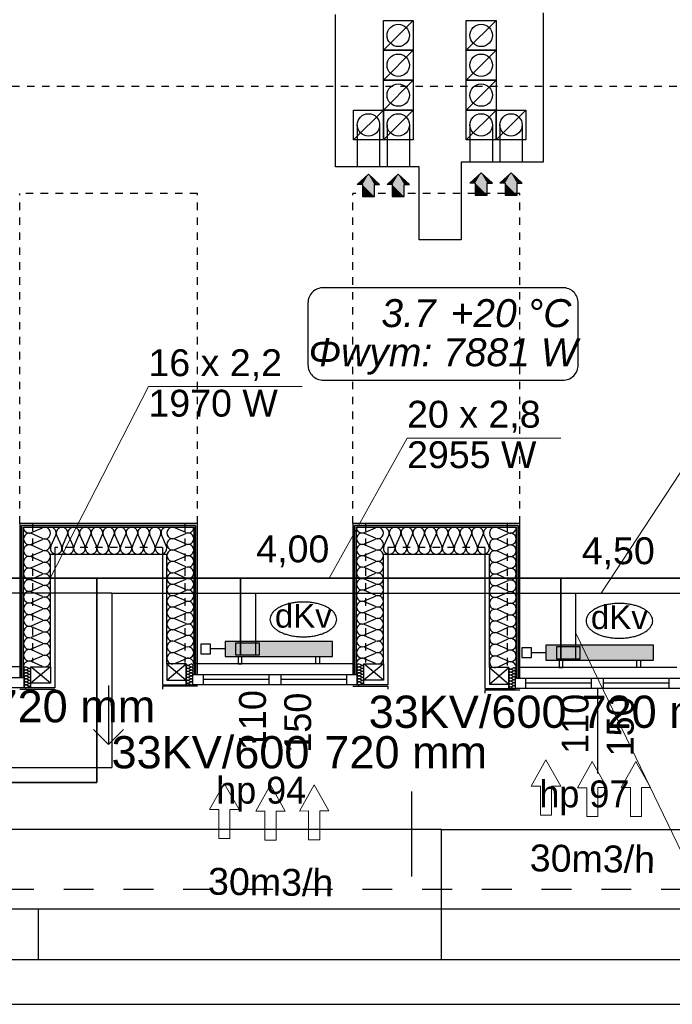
# Model space of a CAD drawing. Header units: millimetres. Extents: x 45180 to 119519, y 31297 to 302414.
# Tile 74 of 97: x 76225 to 80595, y 240500 to 247095. Entities that reach past the tile are written whole.
import ezdxf
from ezdxf.lldxf.tags import DXFTag

# ---------------------------------------------------------------- set-up
doc = ezdxf.new("R2010")
doc.units = ezdxf.units.MM
doc.header["$MEASUREMENT"] = 0
doc.linetypes.add('Hidden Line', pattern=[100, 50, -50])
doc.linetypes.add('Przerywana', pattern=[400, 200, -200])
doc.layers.get('0').update_dxf_attribs({"color": 252})
for name, color, linetype in [('#opisy', 7, 'Continuous'), ('#podkład', 252, 'Continuous'), ('IS_Armatura_podłączeniowa_grz._dolnozas.', 7, 'SOLID'), ('IS_Armatura_Therm', 7, 'SOLID'), ('IS_Grafika', 7, 'SOLID'), ('IS_Grzejniki_Plan_rzut', 7, 'SOLID'), ('IS_Opisy_działek_Therm', 7, 'SOLID'), ('IS_Text_Armatury_Therm', 7, 'Continuous'), ('IS_Text_Konstrukcji', 7, 'Continuous'), ('IS_Text_Odbiornikow_Therm', 7, 'Continuous')]:
    doc.layers.add(name, color=color, linetype=linetype)
doc.layers.add('IS_Powrót', color=5, linetype='DASHDOT', lineweight=35)
doc.layers.add('IS_Zasilanie', color=1, linetype='SOLID', lineweight=30)
doc.styles.add('ARIAL', font='arial.ttf', dxfattribs={"width": 0.75})
doc.styles.add('GENERATED_STYLE_5', font='txt')
doc.styles.get("Standard").update_dxf_attribs({"font": 'arial.ttf', "bigfont": 'BIGFONT.SHX'})
tags = doc.linetypes.add('DASHDOT', pattern=[20, 10, -5, 0, -5]).pattern_tags.tags
tags[10:11] = [DXFTag(74, 4), DXFTag(75, 0), DXFTag(340, '0'), DXFTag(46, 0.0), DXFTag(50, 0.0), DXFTag(44, 0.0), DXFTag(45, 0.0)]
tags[8:9] = [DXFTag(74, 4), DXFTag(75, 0), DXFTag(340, '0'), DXFTag(46, 0.0), DXFTag(50, 0.0), DXFTag(44, 0.0), DXFTag(45, 0.0)]
tags[6:7] = [DXFTag(74, 4), DXFTag(75, 0), DXFTag(340, '0'), DXFTag(46, 0.0), DXFTag(50, 0.0), DXFTag(44, 0.0), DXFTag(45, 0.0)]
tags[4:5] = [DXFTag(74, 4), DXFTag(75, 0), DXFTag(340, '0'), DXFTag(46, 0.0), DXFTag(50, 0.0), DXFTag(44, 0.0), DXFTag(45, 0.0)]
tags = doc.linetypes.add('SOLID', pattern=[10, 10, 0]).pattern_tags.tags
tags[6:7] = [DXFTag(74, 4), DXFTag(75, 0), DXFTag(340, '0'), DXFTag(46, 0.0), DXFTag(50, 0.0), DXFTag(44, 0.0), DXFTag(45, 0.0)]
tags[4:5] = [DXFTag(74, 4), DXFTag(75, 0), DXFTag(340, '0'), DXFTag(46, 0.0), DXFTag(50, 0.0), DXFTag(44, 0.0), DXFTag(45, 0.0)]

# ---------------------------------------------------------------- blocks, each defined once
blk = doc.blocks.new('E210168')
at = {"color": 7, "lineweight": 13}
for p, q in [((19.41, 19.75), (19.41, 13.6)), ((19.41, 19.75), (36.98, 9.88)), ((19.41, 0), (36.98, 9.88)), ((19.41, 6.15), (19.41, 0))]:
    blk.add_line(p, q, dxfattribs=at)
blk.add_lwpolyline([(19.41, 13.6), (0, 13.6), (0, 6.15), (19.41, 6.15)], dxfattribs=at)

msp = doc.modelspace()

# ---------------------------------------------------------------- hatches: boundary and pattern name
at = {"layer": 'IS_Grzejniki_Plan_rzut', "ltscale": 10}
for points in [[(77599.8, 242830), (78319.8, 242830), (78319.8, 242930), (77599.8, 242930)], [(79749, 242805), (80469, 242805), (80469, 242905), (79749, 242905)]]:
    msp.add_hatch(color=251, dxfattribs=at).paths.add_polyline_path(points)

# ---------------------------------------------------------------- linework, layer by layer
at = {"layer": '#podkład', "linetype": 'Continuous'}
for p, q in [((78340, 246110), (78340, 247130)), ((79730, 247140), (79730, 246140)), ((78660, 246890), (78660, 247090)), ((78660, 247090), (78860, 247090)), ((78660, 246890), (78860, 247090)), ((78860, 247090), (78860, 246890)), ((79215, 246890), (79215, 247090)), ((79215, 247090), (79415, 247090)), ((79215, 246890), (79415, 247090)), ((79415, 247090), (79415, 246890)), ((78860, 246890), (78660, 246890)), ((78660, 246690), (78660, 246890)), ((78660, 246890), (78860, 246890)), ((78660, 246690), (78860, 246890)), ((78860, 246890), (78860, 246690)), ((79415, 246890), (79215, 246890)), ((79215, 246690), (79215, 246890)), ((79215, 246890), (79415, 246890)), ((79215, 246690), (79415, 246890)), ((79415, 246890), (79415, 246690)), ((78860, 246690), (78660, 246690)), ((78660, 246490), (78660, 246690)), ((78660, 246690), (78860, 246690)), ((78660, 246490), (78860, 246690)), ((78860, 246690), (78860, 246490)), ((79415, 246690), (79215, 246690)), ((79215, 246490), (79215, 246690)), ((79215, 246690), (79415, 246690)), ((79215, 246490), (79415, 246690)), ((79415, 246690), (79415, 246490)), ((78460, 246290), (78460, 246490)), ((78460, 246490), (78660, 246490)), ((78460, 246290), (78660, 246490)), ((78860, 246490), (78660, 246490)), ((78660, 246290), (78660, 246490)), ((78660, 246490), (78860, 246490)), ((78660, 246290), (78860, 246490)), ((78660, 246490), (78660, 246290)), ((78860, 246490), (78860, 246290)), ((79415, 246490), (79215, 246490)), ((79215, 246290), (79215, 246490)), ((79215, 246490), (79415, 246490)), ((79215, 246290), (79415, 246490)), ((79415, 246490), (79415, 246290)), ((79415, 246290), (79415, 246490)), ((79415, 246490), (79615, 246490)), ((79415, 246290), (79615, 246490)), ((79615, 246490), (79615, 246290)), ((78485, 246390), (78485, 246110)), ((78635, 246390), (78635, 246110)), ((78685, 246390), (78685, 246110)), ((78835, 246390), (78835, 246110)), ((79240, 246390), (79240, 246140)), ((79390, 246390), (79390, 246140)), ((79440, 246390), (79440, 246140)), ((79590, 246390), (79590, 246140)), ((78660, 246290), (78460, 246290)), ((78860, 246290), (78660, 246290)), ((79415, 246290), (79215, 246290)), ((79615, 246290), (79415, 246290)), ((79730, 246140), (79180, 246140)), ((79180, 246140), (79180, 245620)), ((78900, 246110), (78340, 246110)), ((78560, 246060), (78485, 245990)), ((78560, 246060), (78635, 245990)), ((78760, 246060), (78685, 245990)), ((78760, 246060), (78835, 245990)), ((78900, 245620), (78900, 246110)), ((79315, 246070), (79240, 246000)), ((79315, 246070), (79390, 246000)), ((79515, 246070), (79440, 246000)), ((79515, 246070), (79590, 246000)), ((79275, 246000), (79240, 246000)), ((79275, 246000), (79275, 245920)), ((79355, 245920), (79355, 246000)), ((79355, 246000), (79390, 246000)), ((79475, 246000), (79440, 246000)), ((79475, 246000), (79475, 245920)), ((79555, 245920), (79555, 246000)), ((79555, 246000), (79590, 246000)), ((78520, 245990), (78485, 245990)), ((78520, 245990), (78520, 245910)), ((78600, 245910), (78600, 245990)), ((78600, 245990), (78635, 245990)), ((78720, 245990), (78685, 245990)), ((78720, 245990), (78720, 245910)), ((78800, 245910), (78800, 245990)), ((78800, 245990), (78835, 245990)), ((78520, 245910), (78600, 245910)), ((78720, 245910), (78800, 245910)), ((79275, 245920), (79355, 245920)), ((79475, 245920), (79555, 245920)), ((79180, 245620), (78900, 245620)), ((77415, 243720), (76225, 243720)), ((76225, 243720), (76225, 242690)), ((77402.5, 243707.5), (76237.5, 243707.5)), ((76237.5, 243707.5), (77402.5, 243707.5)), ((76237.5, 243707.5), (76237.5, 242690)), ((76237.5, 242690), (76237.5, 243707.5)), ((76250, 243695), (77390, 243695)), ((76250, 242690), (76250, 243695)), ((76303.6, 243659.3), (76376.4, 243691.7)), ((77336.4, 243660.1), (77263.6, 243691.8)), ((77390, 243695), (77390, 242710)), ((77402.5, 242710), (77402.5, 243707.5)), ((77402.5, 243707.5), (77402.5, 242710)), ((77415, 242710), (77415, 243720)), ((79575, 243720), (78455, 243720)), ((78455, 243720), (78455, 242710)), ((79562.5, 243707.5), (78467.5, 243707.5)), ((78467.5, 243707.5), (79562.5, 243707.5)), ((78467.5, 243707.5), (78467.5, 242710)), ((78467.5, 242710), (78467.5, 243707.5)), ((78480, 243695), (79550, 243695)), ((78480, 242710), (78480, 243695)), ((78533.6, 243660.1), (78606.4, 243691.8)), ((79496.4, 243659.1), (79423.6, 243691.7)), ((79550, 243695), (79550, 242685)), ((79562.5, 242685), (79562.5, 243707.5)), ((79562.5, 243707.5), (79562.5, 242685)), ((79575, 242685), (79575, 243720)), ((76376.4, 243620.4), (76303.6, 243652.8)), ((76433.3, 243568.6), (76465.7, 243641.4)), ((76472.3, 243641.4), (76504.7, 243568.6)), ((76511.3, 243568.6), (76543.7, 243641.4)), ((76550.3, 243641.4), (76582.7, 243568.6)), ((76589.3, 243568.6), (76621.7, 243641.4)), ((76628.3, 243641.4), (76660.7, 243568.6)), ((76667.3, 243568.6), (76699.7, 243641.4)), ((76706.3, 243641.4), (76738.7, 243568.6)), ((76745.3, 243568.6), (76777.7, 243641.4)), ((76784.3, 243641.4), (76816.7, 243568.6)), ((76823.3, 243568.6), (76855.7, 243641.4)), ((76862.3, 243641.4), (76894.7, 243568.6)), ((76901.3, 243568.6), (76933.7, 243641.4)), ((76940.3, 243641.4), (76972.7, 243568.6)), ((76979.3, 243568.6), (77011.7, 243641.4)), ((77018.3, 243641.4), (77050.7, 243568.6)), ((77057.3, 243568.6), (77089.7, 243641.4)), ((77096.3, 243641.4), (77128.7, 243568.6)), ((77135.3, 243568.6), (77167.7, 243641.4)), ((77174.3, 243641.4), (77206.7, 243568.6)), ((77263.6, 243622), (77336.4, 243653.7)), ((78606.4, 243622), (78533.6, 243653.7)), ((78663.3, 243568.6), (78696.1, 243641.4)), ((78702.8, 243641.4), (78735.6, 243568.6)), ((78742.2, 243568.6), (78775, 243641.4)), ((78781.6, 243641.4), (78814.5, 243568.6)), ((78821.1, 243568.6), (78853.9, 243641.4)), ((78860.5, 243641.4), (78893.4, 243568.6)), ((78900, 243568.6), (78932.8, 243641.4)), ((78939.4, 243641.4), (78972.2, 243568.6)), ((78978.9, 243568.6), (79011.7, 243641.4)), ((79018.3, 243641.4), (79051.1, 243568.6)), ((79057.8, 243568.6), (79090.6, 243641.4)), ((79097.2, 243641.4), (79130, 243568.6)), ((79136.6, 243568.6), (79169.5, 243641.4)), ((79176.1, 243641.4), (79208.9, 243568.6)), ((79215.5, 243568.6), (79248.4, 243641.4)), ((79255, 243641.4), (79287.8, 243568.6)), ((79294.4, 243568.6), (79327.2, 243641.4)), ((79333.9, 243641.4), (79366.7, 243568.6)), ((79423.6, 243620), (79496.4, 243652.5)), ((76303.6, 243581.4), (76376.4, 243613.8)), ((76376.4, 243542.4), (76303.6, 243574.9)), ((76460, 243560), (76460, 242620)), ((77180, 243560), (77180, 242640)), ((77336.4, 243583.8), (77263.6, 243615.5)), ((77263.6, 243545.7), (77336.4, 243577.4)), ((78533.6, 243583.8), (78606.4, 243615.5)), ((78606.4, 243545.7), (78533.6, 243577.4)), ((78690, 243560), (78690, 242640)), ((79340, 243560), (79340, 242615)), ((79496.4, 243580.8), (79423.6, 243613.4)), ((79423.6, 243541.6), (79496.4, 243574.2)), ((76303.6, 243503.5), (76376.4, 243535.9)), ((76376.4, 243464.5), (76303.6, 243496.9)), ((76430, 242760), (76430, 243515)), ((76430, 243515), (77210, 243515)), ((77210, 242780), (77210, 243515)), ((77336.4, 243507.6), (77263.6, 243539.3)), ((77263.6, 243469.5), (77336.4, 243501.2)), ((78533.6, 243507.6), (78606.4, 243539.3)), ((78606.4, 243469.5), (78533.6, 243501.2)), ((78660, 242780), (78660, 243515)), ((78660, 243515), (79370, 243515)), ((79370, 242755), (79370, 243515)), ((79496.4, 243502.5), (79423.6, 243535)), ((79423.6, 243463.3), (79496.4, 243495.9)), ((76303.6, 243425.6), (76376.4, 243458)), ((77336.4, 243431.3), (77263.6, 243463)), ((77263.6, 243393.2), (77336.4, 243424.9)), ((78533.6, 243431.3), (78606.4, 243463)), ((78606.4, 243393.2), (78533.6, 243424.9)), ((79496.4, 243424.1), (79423.6, 243456.7)), ((76376.4, 243386.6), (76303.6, 243419)), ((76303.6, 243347.6), (76376.4, 243380.1)), ((77336.4, 243355.1), (77263.6, 243386.8)), ((78533.6, 243355.1), (78606.4, 243386.8)), ((79423.6, 243385), (79496.4, 243417.5)), ((79496.4, 243345.8), (79423.6, 243378.4)), ((76376.4, 243308.7), (76303.6, 243341.1)), ((76303.6, 243269.7), (76376.4, 243302.1)), ((77263.6, 243317), (77336.4, 243348.7)), ((77336.4, 243278.8), (77263.6, 243310.5)), ((78606.4, 243317), (78533.6, 243348.7)), ((78533.6, 243278.8), (78606.4, 243310.5)), ((79423.6, 243306.6), (79496.4, 243339.2)), ((79496.4, 243267.5), (79423.6, 243300)), ((76376.4, 243230.8), (76303.6, 243263.2)), ((76303.6, 243191.8), (76376.4, 243224.2)), ((77263.6, 243240.7), (77336.4, 243272.4)), ((77336.4, 243202.6), (77263.6, 243234.3)), ((78606.4, 243240.7), (78533.6, 243272.4)), ((78533.6, 243202.6), (78606.4, 243234.3)), ((79423.6, 243228.3), (79496.4, 243260.9)), ((76376.4, 243152.9), (76303.6, 243185.3)), ((77263.6, 243164.5), (77336.4, 243196.2)), ((77336.4, 243126.3), (77263.6, 243158)), ((78606.4, 243164.5), (78533.6, 243196.2)), ((78533.6, 243126.3), (78606.4, 243158)), ((79496.4, 243189.1), (79423.6, 243221.7)), ((79423.6, 243150), (79496.4, 243182.5)), ((76303.6, 243113.9), (76376.4, 243146.3)), ((76376.4, 243074.9), (76303.6, 243107.4)), ((77263.6, 243088.2), (77336.4, 243119.9)), ((78606.4, 243088.2), (78533.6, 243119.9)), ((79496.4, 243110.8), (79423.6, 243143.4)), ((79423.6, 243071.6), (79496.4, 243104.2)), ((76303.6, 243036), (76376.4, 243068.4)), ((76376.4, 242997), (76303.6, 243029.4)), ((77336.4, 243050.1), (77263.6, 243081.8)), ((77263.6, 243012), (77336.4, 243043.7)), ((78533.6, 243050.1), (78606.4, 243081.8)), ((78606.4, 243012), (78533.6, 243043.7)), ((79496.4, 243032.5), (79423.6, 243065)), ((79423.6, 242993.3), (79496.4, 243025.9)), ((76303.6, 242958.1), (76376.4, 242990.5)), ((77336.4, 242973.8), (77263.6, 243005.5)), ((77263.6, 242935.7), (77336.4, 242967.4)), ((78533.6, 242973.8), (78606.4, 243005.5)), ((78606.4, 242935.7), (78533.6, 242967.4)), ((79496.4, 242954.1), (79423.6, 242986.7)), ((76376.4, 242919.1), (76303.6, 242951.5)), ((76303.6, 242880.1), (76376.4, 242912.6)), ((77336.4, 242897.6), (77263.6, 242929.3)), ((78533.6, 242897.6), (78606.4, 242929.3)), ((79423.6, 242915), (79496.4, 242947.5)), ((79496.4, 242875.8), (79423.6, 242908.4)), ((76376.4, 242841.2), (76303.6, 242873.6)), ((76303.6, 242802.2), (76376.4, 242834.6)), ((77263.6, 242859.5), (77336.4, 242891.2)), ((77336.4, 242821.3), (77263.6, 242853)), ((78606.4, 242859.5), (78533.6, 242891.2)), ((78533.6, 242821.3), (78606.4, 242853)), ((79423.6, 242836.6), (79496.4, 242869.2)), ((79496.4, 242797.5), (79423.6, 242830)), ((76376.4, 242763.3), (76303.6, 242795.7)), ((77210, 242780), (77210, 242670)), ((77340, 242780), (77210, 242780)), ((77210, 242780), (77340, 242670)), ((77210, 242670), (77340, 242780)), ((77263.6, 242783.2), (77336.4, 242814.9)), ((77340, 242670), (77340, 242780)), ((77353.4, 242770.8), (77371.6, 242779.2)), ((77371.6, 242760.8), (77353.4, 242769.2)), ((78465, 242780), (77405, 242780)), ((78516.6, 242770.8), (78498.4, 242779.2)), ((78498.4, 242760.8), (78516.6, 242769.2)), ((78660, 242670), (78530, 242780)), ((78660, 242780), (78530, 242670)), ((78530, 242780), (78660, 242780)), ((78530, 242670), (78530, 242780)), ((78606.4, 242783.2), (78533.6, 242814.9)), ((78660, 242780), (78660, 242670)), ((79423.6, 242758.3), (79496.4, 242790.9)), ((76235, 242760), (75175, 242760)), ((76286.6, 242750.8), (76268.4, 242759.2)), ((76268.4, 242740.8), (76286.6, 242749.2)), ((76286.6, 242730.8), (76268.4, 242739.2)), ((76268.4, 242720.8), (76286.6, 242729.2)), ((76286.6, 242710.8), (76268.4, 242719.2)), ((76268.4, 242700.8), (76286.6, 242709.2)), ((76286.6, 242690.8), (76268.4, 242699.2)), ((76430, 242650), (76300, 242760)), ((76430, 242760), (76300, 242650)), ((76300, 242760), (76430, 242760)), ((76300, 242650), (76300, 242760)), ((76430, 242760), (76430, 242650)), ((77353.4, 242750.8), (77371.6, 242759.2)), ((77371.6, 242740.8), (77353.4, 242749.2)), ((77353.4, 242730.8), (77371.6, 242739.2)), ((77371.6, 242720.8), (77353.4, 242729.2)), ((77353.4, 242710.8), (77371.6, 242719.2)), ((77371.6, 242700.8), (77353.4, 242709.2)), ((77353.4, 242690.8), (77371.6, 242699.2)), ((77385, 242710), (78485, 242710)), ((77385, 242640), (77385, 242710)), ((77390, 242710), (77402.5, 242710)), ((77402.5, 242710), (77415, 242710)), ((77455, 242640), (77455, 242710)), ((77895, 242640), (77895, 242710)), ((77975, 242640), (77975, 242710)), ((78415, 242640), (78415, 242710)), ((78455, 242710), (78467.5, 242710)), ((78467.5, 242710), (78480, 242710)), ((78485, 242640), (78485, 242710)), ((78516.6, 242750.8), (78498.4, 242759.2)), ((78498.4, 242740.8), (78516.6, 242749.2)), ((78516.6, 242730.8), (78498.4, 242739.2)), ((78498.4, 242720.8), (78516.6, 242729.2)), ((78516.6, 242710.8), (78498.4, 242719.2)), ((78498.4, 242700.8), (78516.6, 242709.2)), ((78516.6, 242690.8), (78498.4, 242699.2)), ((79370, 242755), (79370, 242645)), ((79500, 242755), (79370, 242755)), ((79370, 242755), (79500, 242645)), ((79370, 242645), (79500, 242755)), ((79500, 242645), (79500, 242755)), ((79513.4, 242745.8), (79531.6, 242754.2)), ((79531.6, 242735.8), (79513.4, 242744.2)), ((79513.4, 242725.8), (79531.6, 242734.2)), ((79531.6, 242715.8), (79513.4, 242724.2)), ((79513.4, 242705.8), (79531.6, 242714.2)), ((79531.6, 242695.8), (79513.4, 242704.2)), ((80625, 242755), (79565, 242755)), ((75155, 242690), (76255, 242690)), ((76225, 242690), (76237.5, 242690)), ((76237.5, 242690), (76250, 242690)), ((76255, 242620), (76255, 242690)), ((76268.4, 242680.8), (76286.6, 242689.2)), ((76286.6, 242670.8), (76268.4, 242679.2)), ((76268.4, 242660.8), (76286.6, 242669.2)), ((76286.6, 242650.8), (76268.4, 242659.2)), ((76268.4, 242640.8), (76286.6, 242649.2)), ((76286.6, 242630.8), (76268.4, 242639.2)), ((76430, 242650), (76300, 242650)), ((76300, 242620), (76300, 242650)), ((76820, 242635.9), (76820, 242240.1)), ((77180, 242640), (77385, 242640)), ((77210, 242670), (77340, 242670)), ((77340, 242640), (77340, 242670)), ((77371.6, 242680.8), (77353.4, 242689.2)), ((77353.4, 242670.8), (77371.6, 242679.2)), ((77371.6, 242660.8), (77353.4, 242669.2)), ((77353.4, 242650.8), (77371.6, 242659.2)), ((77371.6, 242640.8), (77353.4, 242649.2)), ((78485, 242640), (77385, 242640)), ((77895, 242675), (77455, 242675)), ((78415, 242675), (77975, 242675)), ((78690, 242640), (78485, 242640)), ((78498.4, 242680.8), (78516.6, 242689.2)), ((78516.6, 242670.8), (78498.4, 242679.2)), ((78498.4, 242660.8), (78516.6, 242669.2)), ((78516.6, 242650.8), (78498.4, 242659.2)), ((78498.4, 242640.8), (78516.6, 242649.2)), ((78660, 242670), (78530, 242670)), ((78530, 242640), (78530, 242670)), ((79370, 242645), (79500, 242645)), ((79500, 242615), (79500, 242645)), ((79513.4, 242685.8), (79531.6, 242694.2)), ((79531.6, 242675.8), (79513.4, 242684.2)), ((79513.4, 242665.8), (79531.6, 242674.2)), ((79531.6, 242655.8), (79513.4, 242664.2)), ((79513.4, 242645.8), (79531.6, 242654.2)), ((79531.6, 242635.8), (79513.4, 242644.2)), ((79513.4, 242625.8), (79531.6, 242634.2)), ((79545, 242685), (80645, 242685)), ((79545, 242615), (79545, 242685)), ((79550, 242685), (79562.5, 242685)), ((79562.5, 242685), (79575, 242685)), ((79615, 242615), (79615, 242685)), ((80055, 242650), (79615, 242650)), ((80055, 242615), (80055, 242685)), ((80135, 242615), (80135, 242685)), ((80575, 242650), (80135, 242650)), ((80575, 242615), (80575, 242685)), ((76255, 242620), (75155, 242620)), ((76225, 242610), (76460, 242610)), ((76460, 242620), (76255, 242620)), ((76268.4, 242620.8), (76286.6, 242629.2)), ((76460, 242610), (76460, 242590)), ((77180, 242630), (77180, 242610)), ((77415, 242630), (77180, 242630)), ((78455, 242630), (78690, 242630)), ((78690, 242630), (78690, 242610)), ((79340, 242615), (79545, 242615)), ((79340, 242605), (79340, 242585)), ((79575, 242605), (79340, 242605)), ((79531.6, 242615.8), (79513.4, 242624.2)), ((80645, 242615), (79545, 242615)), ((80095, 242615), (80095, 242045)), ((76820, 242240.1), (76720, 242340.1)), ((76820, 242240.1), (76920, 242340.1)), ((78848.6, 241925.2), (78848.6, 241355.2)), ((79050, 241670), (71210, 241670)), ((79050, 241140), (79050, 241670)), ((79050, 241140), (79050, 241670)), ((79050, 241670), (86890, 241670)), ((71210, 241140), (86890, 241140)), ((76350, 240800), (76350, 241140)), ((79050, 240800), (79050, 241140)), ((71210, 240800), (86890, 240800)), ((72110, 240500), (85990, 240500))]:
    msp.add_line(p, q, dxfattribs=at)
at = {"layer": '#podkład', "linetype": 'Hidden Line'}
for p, q in [((62874.5, 246650), (89780, 246650)), ((76225, 243720), (76225, 245930)), ((77415, 245930), (76225, 245930)), ((77415, 243720), (77415, 245930)), ((78455, 243720), (78455, 245930)), ((79575, 245930), (78455, 245930)), ((79575, 243720), (79575, 245930)), ((76310, 243720), (76310, 242790)), ((77330, 243720), (77330, 242790)), ((78540, 243720), (78540, 242790)), ((79490, 243720), (79490, 242770)), ((77180, 243560), (76460, 243560)), ((79340, 243560), (78690, 243560))]:
    msp.add_line(p, q, dxfattribs=at)
at = {"layer": '#podkład', "linetype": 'Przerywana'}
for p, q in [((86320, 241270), (71810, 241270)), ((71810, 240800), (86290, 240800))]:
    msp.add_line(p, q, dxfattribs=at)
at = {"layer": '#podkład', "linetype": 'Continuous'}
for centre in [(78760, 246990), (79315, 246990), (78760, 246790), (79315, 246790), (78760, 246590), (79315, 246590), (78560, 246390), (78760, 246390), (79315, 246390), (79515, 246390)]:
    msp.add_circle(centre, 75, dxfattribs=at)
for centre, major_axis, ratio, start_param, end_param in [((76288.3, 243695), (0, 39), 0.982641, 1.570796, 3.554385), ((76391.7, 243656), (0, 39), 0.982641, 2.728799, 6.695979), ((76430, 243656.7), (39, 0), 0.981591, 5.870392, 7.853982), ((76508, 243656.7), (39, 0), 0.981591, 5.870392, 9.837571), ((76586, 243656.7), (39, 0), 0.981591, 5.870392, 9.837571), ((76664, 243656.7), (39, 0), 0.981591, 5.870392, 9.837571), ((76742, 243656.7), (39, 0), 0.981591, 5.870392, 9.837571), ((76820, 243656.7), (39, 0), 0.981591, 5.870392, 9.837571), ((76898, 243656.7), (39, 0), 0.981591, 5.870392, 9.837571), ((76976, 243656.7), (39, 0), 0.981591, 5.870392, 9.837571), ((77054, 243656.7), (39, 0), 0.981591, 5.870392, 9.837571), ((77132, 243656.7), (39, 0), 0.981591, 5.870392, 9.837571), ((77210, 243656.7), (39, 0), 0.981591, 1.570796, 3.554385), ((77248.3, 243656.9), (-38.3, 0), 0.995897, 4.299595, 8.266775), ((77351.7, 243695), (-38.3, 0), 0.995897, 1.158004, 3.141593), ((78518.3, 243695), (-38.3, 0), 0.995897, 0, 1.983589), ((78621.7, 243656.9), (-38.3, 0), 0.995897, 1.158003, 5.125183), ((78660, 243656.7), (39.4, 0), 0.970531, 5.870392, 7.853982), ((78738.9, 243656.7), (39.4, 0), 0.970531, 5.870392, 9.837571), ((78817.8, 243656.7), (39.4, 0), 0.970531, 5.870392, 9.837571), ((78896.7, 243656.7), (39.4, 0), 0.970531, 5.870392, 9.837571), ((78975.6, 243656.7), (39.4, 0), 0.970531, 5.870392, 9.837571), ((79054.4, 243656.7), (39.4, 0), 0.970531, 5.870392, 9.837571), ((79133.3, 243656.7), (39.4, 0), 0.970531, 5.870392, 9.837571), ((79212.2, 243656.7), (39.4, 0), 0.970531, 5.870392, 9.837571), ((79291.1, 243656.7), (39.4, 0), 0.970531, 5.870392, 9.837571), ((79370, 243656.7), (39.4, 0), 0.970531, 1.570796, 3.554385), ((79408.3, 243655.8), (0, 39.2), 0.977414, 5.870392, 9.837571), ((79511.7, 243695), (0, 39.2), 0.977414, 2.7288, 4.712389), ((76288.3, 243617.1), (0, 39), 0.982641, 5.870392, 9.837571), ((76391.7, 243578.1), (0, 39), 0.982641, 2.728799, 6.695979), ((77248.3, 243580.6), (-38.3, 0), 0.995897, 4.299595, 8.266775), ((77351.7, 243618.7), (-38.3, 0), 0.995897, 1.158004, 5.125183), ((78518.3, 243618.7), (-38.3, 0), 0.995897, 4.299595, 8.266774), ((78621.7, 243580.6), (-38.3, 0), 0.995897, 1.158003, 5.125183), ((79408.3, 243577.5), (0, 39.2), 0.977414, 5.870392, 9.837571), ((79511.7, 243616.7), (0, 39.2), 0.977414, 2.7288, 6.695979), ((76288.3, 243539.2), (0, 39), 0.982641, 5.870392, 9.837571), ((76469, 243553.3), (39, 0), 0.981591, 2.728799, 6.695979), ((76547, 243553.3), (39, 0), 0.981591, 2.728799, 6.695979), ((76625, 243553.3), (39, 0), 0.981591, 2.728799, 6.695979), ((76703, 243553.3), (39, 0), 0.981591, 2.728799, 6.695979), ((76781, 243553.3), (39, 0), 0.981591, 2.728799, 6.695979), ((76859, 243553.3), (39, 0), 0.981591, 2.728799, 6.695979), ((76937, 243553.3), (39, 0), 0.981591, 2.728799, 6.695979), ((77015, 243553.3), (39, 0), 0.981591, 2.728799, 6.695979), ((77093, 243553.3), (39, 0), 0.981591, 2.728799, 6.695979), ((77171, 243553.3), (39, 0), 0.981591, 2.728799, 6.695979), ((77351.7, 243542.5), (-38.3, 0), 0.995897, 1.158004, 5.125183), ((78518.3, 243542.5), (-38.3, 0), 0.995897, 4.299595, 8.266774), ((78699.4, 243553.3), (39.4, 0), 0.970531, 2.728799, 6.695979), ((78778.3, 243553.3), (39.4, 0), 0.970531, 2.728799, 6.695979), ((78857.2, 243553.3), (39.4, 0), 0.970531, 2.728799, 6.695979), ((78936.1, 243553.3), (39.4, 0), 0.970531, 2.728799, 6.695979), ((79015, 243553.3), (39.4, 0), 0.970531, 2.728799, 6.695979), ((79093.9, 243553.3), (39.4, 0), 0.970531, 2.728799, 6.695979), ((79172.8, 243553.3), (39.4, 0), 0.970531, 2.728799, 6.695979), ((79251.7, 243553.3), (39.4, 0), 0.970531, 2.728799, 6.695979), ((79330.6, 243553.3), (39.4, 0), 0.970531, 2.728799, 6.695979), ((79511.7, 243538.3), (0, 39.2), 0.977414, 2.7288, 6.695979), ((76288.3, 243461.2), (0, 39), 0.982641, 5.870392, 9.837571), ((76391.7, 243500.2), (0, 39), 0.982641, 2.728799, 6.695979), ((77248.3, 243504.4), (-38.3, 0), 0.995897, 4.299595, 8.266775), ((77351.7, 243466.2), (-38.3, 0), 0.995897, 1.158004, 5.125183), ((78518.3, 243466.2), (-38.3, 0), 0.995897, 4.299595, 8.266774), ((78621.7, 243504.4), (-38.3, 0), 0.995897, 1.158003, 5.125183), ((79408.3, 243499.2), (0, 39.2), 0.977414, 5.870392, 9.837571), ((79511.7, 243460), (0, 39.2), 0.977414, 2.7288, 6.695979), ((76288.3, 243383.3), (0, 39), 0.982641, 5.870392, 9.837571), ((76391.7, 243422.3), (0, 39), 0.982641, 2.728799, 6.695979), ((77248.3, 243428.1), (-38.3, 0), 0.995897, 4.299595, 8.266775), ((77351.7, 243390), (-38.3, 0), 0.995897, 1.158004, 5.125183), ((78518.3, 243390), (-38.3, 0), 0.995897, 4.299595, 8.266774), ((78621.7, 243428.1), (-38.3, 0), 0.995897, 1.158003, 5.125183), ((79408.3, 243420.8), (0, 39.2), 0.977414, 5.870392, 9.837571), ((79511.7, 243381.7), (0, 39.2), 0.977414, 2.7288, 6.695979), ((76391.7, 243344.4), (0, 39), 0.982641, 2.728799, 6.695979), ((77248.3, 243351.9), (-38.3, 0), 0.995897, 4.299595, 8.266775), ((77351.7, 243313.7), (-38.3, 0), 0.995897, 1.158004, 5.125183), ((78518.3, 243313.7), (-38.3, 0), 0.995897, 4.299595, 8.266774), ((78621.7, 243351.9), (-38.3, 0), 0.995897, 1.158003, 5.125183), ((79408.3, 243342.5), (0, 39.2), 0.977414, 5.870392, 9.837571), ((76288.3, 243305.4), (0, 39), 0.982641, 5.870392, 9.837571), ((76391.7, 243266.5), (0, 39), 0.982641, 2.728799, 6.695979), ((77248.3, 243275.6), (-38.3, 0), 0.995897, 4.299595, 8.266775), ((78621.7, 243275.6), (-38.3, 0), 0.995897, 1.158003, 5.125183), ((79408.3, 243264.2), (0, 39.2), 0.977414, 5.870392, 9.837571), ((79511.7, 243303.3), (0, 39.2), 0.977414, 2.7288, 6.695979), ((76288.3, 243227.5), (0, 39), 0.982641, 5.870392, 9.837571), ((76391.7, 243188.5), (0, 39), 0.982641, 2.728799, 6.695979), ((77248.3, 243199.4), (-38.3, 0), 0.995897, 4.299595, 8.266775), ((77351.7, 243237.5), (-38.3, 0), 0.995897, 1.158004, 5.125183), ((78518.3, 243237.5), (-38.3, 0), 0.995897, 4.299595, 8.266774), ((78621.7, 243199.4), (-38.3, 0), 0.995897, 1.158003, 5.125183), ((79408.3, 243185.8), (0, 39.2), 0.977414, 5.870392, 9.837571), ((79511.7, 243225), (0, 39.2), 0.977414, 2.7288, 6.695979), ((76288.3, 243149.6), (0, 39), 0.982641, 5.870392, 9.837571), ((77248.3, 243123.1), (-38.3, 0), 0.995897, 4.299595, 8.266775), ((77351.7, 243161.2), (-38.3, 0), 0.995897, 1.158004, 5.125183), ((78518.3, 243161.2), (-38.3, 0), 0.995897, 4.299595, 8.266774), ((78621.7, 243123.1), (-38.3, 0), 0.995897, 1.158003, 5.125183), ((79511.7, 243146.7), (0, 39.2), 0.977414, 2.7288, 6.695979), ((76288.3, 243071.7), (0, 39), 0.982641, 5.870392, 9.837571), ((76391.7, 243110.6), (0, 39), 0.982641, 2.728799, 6.695979), ((77351.7, 243085), (-38.3, 0), 0.995897, 1.158004, 5.125183), ((78518.3, 243085), (-38.3, 0), 0.995897, 4.299595, 8.266774), ((79408.3, 243107.5), (0, 39.2), 0.977414, 5.870392, 9.837571), ((79511.7, 243068.3), (0, 39.2), 0.977414, 2.7288, 6.695979), ((76288.3, 242993.7), (0, 39), 0.982641, 5.870392, 9.837571), ((76391.7, 243032.7), (0, 39), 0.982641, 2.728799, 6.695979), ((77248.3, 243046.9), (-38.3, 0), 0.995897, 4.299595, 8.266775), ((77351.7, 243008.7), (-38.3, 0), 0.995897, 1.158004, 5.125183), ((78518.3, 243008.7), (-38.3, 0), 0.995897, 4.299595, 8.266774), ((78621.7, 243046.9), (-38.3, 0), 0.995897, 1.158003, 5.125183), ((79408.3, 243029.2), (0, 39.2), 0.977414, 5.870392, 9.837571), ((79511.7, 242990), (0, 39.2), 0.977414, 2.7288, 6.695979), ((76391.7, 242954.8), (0, 39), 0.982641, 2.728799, 6.695979), ((77248.3, 242970.6), (-38.3, 0), 0.995897, 4.299595, 8.266775), ((77351.7, 242932.5), (-38.3, 0), 0.995897, 1.158004, 5.125183), ((78518.3, 242932.5), (-38.3, 0), 0.995897, 4.299595, 8.266774), ((78621.7, 242970.6), (-38.3, 0), 0.995897, 1.158003, 5.125183), ((79408.3, 242950.8), (0, 39.2), 0.977414, 5.870392, 9.837571), ((76288.3, 242915.8), (0, 39), 0.982641, 5.870392, 9.837571), ((76391.7, 242876.9), (0, 39), 0.982641, 2.728799, 6.695979), ((77248.3, 242894.4), (-38.3, 0), 0.995897, 4.299595, 8.266775), ((77351.7, 242856.2), (-38.3, 0), 0.995897, 1.158004, 5.125183), ((78518.3, 242856.2), (-38.3, 0), 0.995897, 4.299595, 8.266774), ((78621.7, 242894.4), (-38.3, 0), 0.995897, 1.158003, 5.125183), ((79408.3, 242872.5), (0, 39.2), 0.977414, 5.870392, 9.837571), ((79511.7, 242911.7), (0, 39.2), 0.977414, 2.7288, 6.695979), ((76288.3, 242837.9), (0, 39), 0.982641, 5.870392, 9.837571), ((76391.7, 242799), (0, 39), 0.982641, 2.728799, 6.695979), ((77248.3, 242818.1), (-38.3, 0), 0.995897, 4.299595, 8.266775), ((78621.7, 242818.1), (-38.3, 0), 0.995897, 1.158003, 5.125183), ((79408.3, 242794.2), (0, 39.2), 0.977414, 5.870392, 9.837571), ((79511.7, 242833.3), (0, 39.2), 0.977414, 2.7288, 6.695979), ((76288.3, 242760), (0, 39), 0.982641, 5.870392, 7.853982), ((77351.7, 242780), (-38.3, 0), 0.995897, 3.141593, 5.125182), ((77349.6, 242760), (0, 10), 0.957061, 5.870392, 9.837571), ((77349.6, 242780), (0, 10), 0.957061, 1.570796, 3.554385), ((77375.4, 242770), (0, 10), 0.957061, 2.728799, 6.695979), ((78518.3, 242780), (-38.3, 0), 0.995897, 4.299596, 6.283185), ((78494.6, 242770), (0, 10), 0.957061, 5.870392, 9.837571), ((78520.4, 242780), (0, 10), 0.957061, 2.7288, 4.712389), ((78520.4, 242760), (0, 10), 0.957061, 2.7288, 6.695979), ((79511.7, 242755), (0, 39.2), 0.977414, 4.712389, 6.695979), ((76264.6, 242750), (0, 10), 0.957061, 5.870392, 9.837571), ((76264.6, 242730), (0, 10), 0.957061, 5.870392, 9.837571), ((76264.6, 242710), (0, 10), 0.957061, 5.870392, 9.837571), ((76264.6, 242690), (0, 10), 0.957061, 5.870392, 9.837571), ((76290.4, 242760), (0, 10), 0.957061, 2.7288, 4.712389), ((76290.4, 242740), (0, 10), 0.957061, 2.7288, 6.695979), ((76290.4, 242720), (0, 10), 0.957061, 2.7288, 6.695979), ((76290.4, 242700), (0, 10), 0.957061, 2.7288, 6.695979), ((77349.6, 242740), (0, 10), 0.957061, 5.870392, 9.837571), ((77349.6, 242720), (0, 10), 0.957061, 5.870392, 9.837571), ((77349.6, 242700), (0, 10), 0.957061, 5.870392, 9.837571), ((77375.4, 242750), (0, 10), 0.957061, 2.728799, 6.695979), ((77375.4, 242730), (0, 10), 0.957061, 2.728799, 6.695979), ((77375.4, 242710), (0, 10), 0.957061, 2.728799, 6.695979), ((77375.4, 242690), (0, 10), 0.957061, 2.728799, 6.695979), ((78494.6, 242750), (0, 10), 0.957061, 5.870392, 9.837571), ((78494.6, 242730), (0, 10), 0.957061, 5.870392, 9.837571), ((78494.6, 242710), (0, 10), 0.957061, 5.870392, 9.837571), ((78494.6, 242690), (0, 10), 0.957061, 5.870392, 9.837571), ((78520.4, 242740), (0, 10), 0.957061, 2.7288, 6.695979), ((78520.4, 242720), (0, 10), 0.957061, 2.7288, 6.695979), ((78520.4, 242700), (0, 10), 0.957061, 2.7288, 6.695979), ((79509.6, 242735), (0, 10), 0.957061, 5.870392, 9.837571), ((79509.6, 242715), (0, 10), 0.957061, 5.870392, 9.837571), ((79509.6, 242695), (0, 10), 0.957061, 5.870392, 9.837571), ((79509.6, 242755), (0, 10), 0.957061, 1.570796, 3.554385), ((79535.4, 242745), (0, 10), 0.957061, 2.728799, 6.695979), ((79535.4, 242725), (0, 10), 0.957061, 2.728799, 6.695979), ((79535.4, 242705), (0, 10), 0.957061, 2.728799, 6.695979), ((76264.6, 242670), (0, 10), 0.957061, 5.870392, 9.837571), ((76264.6, 242650), (0, 10), 0.957061, 5.870392, 9.837571), ((76264.6, 242630), (0, 10), 0.957061, 5.870392, 9.837571), ((76290.4, 242680), (0, 10), 0.957061, 2.7288, 6.695979), ((76290.4, 242660), (0, 10), 0.957061, 2.7288, 6.695979), ((76290.4, 242640), (0, 10), 0.957061, 2.7288, 6.695979), ((76290.4, 242620), (0, 10), 0.957061, 4.712389, 6.695979), ((77349.6, 242680), (0, 10), 0.957061, 5.870392, 9.837571), ((77349.6, 242660), (0, 10), 0.957061, 5.870392, 9.837571), ((77349.6, 242640), (0, 10), 0.957061, 5.870392, 7.853982), ((77375.4, 242670), (0, 10), 0.957061, 2.728799, 6.695979), ((77375.4, 242650), (0, 10), 0.957061, 2.728799, 6.695979), ((78494.6, 242670), (0, 10), 0.957061, 5.870392, 9.837571), ((78494.6, 242650), (0, 10), 0.957061, 5.870392, 9.837571), ((78520.4, 242680), (0, 10), 0.957061, 2.7288, 6.695979), ((78520.4, 242660), (0, 10), 0.957061, 2.7288, 6.695979), ((78520.4, 242640), (0, 10), 0.957061, 4.712389, 6.695979), ((79509.6, 242675), (0, 10), 0.957061, 5.870392, 9.837571), ((79509.6, 242655), (0, 10), 0.957061, 5.870392, 9.837571), ((79509.6, 242635), (0, 10), 0.957061, 5.870392, 9.837571), ((79535.4, 242685), (0, 10), 0.957061, 2.728799, 6.695979), ((79535.4, 242665), (0, 10), 0.957061, 2.728799, 6.695979), ((79535.4, 242645), (0, 10), 0.957061, 2.728799, 6.695979), ((79535.4, 242625), (0, 10), 0.957061, 2.728799, 6.695979), ((79509.6, 242615), (0, 10), 0.957061, 5.870392, 7.853982)]:
    msp.add_ellipse(centre, major_axis=major_axis, ratio=ratio, start_param=start_param, end_param=end_param, dxfattribs=at)
at = {"layer": '#podkład', "linetype": 'Continuous', "extrusion": (0, 0, -1)}
for points in [[(-78560, 246060), (-78485, 245990), (-78520, 245990)], [(-78520, 245990), (-78600, 245910), (-78560, 246060)], [(-78560, 246060), (-78600, 245910), (-78600, 245990)], [(-78560, 246060), (-78600, 245990), (-78635, 245990)], [(-78760, 246060), (-78685, 245990), (-78720, 245990)], [(-78720, 245990), (-78800, 245910), (-78760, 246060)], [(-78760, 246060), (-78800, 245910), (-78800, 245990)], [(-78760, 246060), (-78800, 245990), (-78835, 245990)], [(-79315, 246070), (-79240, 246000), (-79275, 246000)], [(-79275, 246000), (-79355, 245920), (-79315, 246070)], [(-79315, 246070), (-79355, 245920), (-79355, 246000)], [(-79315, 246070), (-79355, 246000), (-79390, 246000)], [(-79515, 246070), (-79440, 246000), (-79475, 246000)], [(-79475, 246000), (-79555, 245920), (-79515, 246070)], [(-79515, 246070), (-79555, 245920), (-79555, 246000)], [(-79515, 246070), (-79555, 246000), (-79590, 246000)], [(-79355, 245920), (-79275, 246000), (-79275, 245920)], [(-79555, 245920), (-79475, 246000), (-79475, 245920)], [(-78600, 245910), (-78520, 245990), (-78520, 245910)], [(-78800, 245910), (-78720, 245990), (-78720, 245910)]]:
    msp.add_solid(points, dxfattribs=at)
at = {"layer": 'IS_Armatura_podłączeniowa_grz._dolnozas.', "ltscale": 10}
for p, q in [((77829.8, 242920), (77669.8, 242920)), ((77669.8, 242920), (77669.8, 242840)), ((77829.8, 242840), (77829.8, 242920)), ((79979, 242895), (79819, 242895)), ((79819, 242895), (79819, 242815)), ((79979, 242815), (79979, 242895)), ((77669.8, 242840), (77829.8, 242840)), ((77669.8, 242840), (77669.8, 242840)), ((79819, 242815), (79979, 242815)), ((79819, 242815), (79819, 242815))]:
    msp.add_line(p, q, dxfattribs=at)
at = {"layer": 'IS_Armatura_Therm', "ltscale": 10}
for p, q in [((77502.3, 242912.5), (77437.3, 242912.5)), ((77437.3, 242912.5), (77437.3, 242847.5)), ((77502.3, 242847.5), (77502.3, 242912.5)), ((77437.3, 242847.5), (77502.3, 242847.5)), ((77599.8, 242880), (77502.3, 242880)), ((79651.5, 242887.5), (79586.5, 242887.5)), ((79586.5, 242887.5), (79586.5, 242822.5)), ((79651.5, 242822.5), (79651.5, 242887.5)), ((79749, 242855), (79651.5, 242855)), ((79586.5, 242822.5), (79651.5, 242822.5))]:
    msp.add_line(p, q, dxfattribs=at)
at = {"layer": 'IS_Grafika', "ltscale": 10}
for points, knots in [([(78124.2, 243194.6), (78113.2, 243194.6), (78091.6, 243193.8), (78060.2, 243190.1), (78030.5, 243184.3), (78003.1, 243176.4), (77978.1, 243166.7), (77956, 243155.3), (77937.1, 243142.4), (77921.6, 243128.1), (77910, 243112.5), (77902.6, 243095.7), (77900.9, 243083.9), (77900.9, 243078.1)], [0, 0, 0, 0, 33.024043, 64.733497, 94.961552, 123.540383, 150.314771, 175.16102, 198.015155, 218.916387, 238.072713, 255.947572, 273.334314, 273.334314, 273.334314, 273.334314]), ([(78347.5, 243078.1), (78347.5, 243083.9), (78345.8, 243095.7), (78338.5, 243112.5), (78326.8, 243128.1), (78311.4, 243142.4), (78292.4, 243155.3), (78270.3, 243166.7), (78245.4, 243176.4), (78217.9, 243184.3), (78188.3, 243190.1), (78156.8, 243193.8), (78135.2, 243194.6), (78124.2, 243194.6)], [0, 0, 0, 0, 17.386742, 35.2616, 54.417927, 75.319159, 98.173293, 123.019543, 149.793931, 178.372762, 208.600817, 240.310271, 273.334314, 273.334314, 273.334314, 273.334314]), ([(80240.5, 243184.9), (80229.5, 243184.9), (80207.9, 243184.1), (80176.4, 243180.5), (80146.8, 243174.6), (80119.4, 243166.8), (80094.4, 243157), (80072.3, 243145.6), (80053.4, 243132.7), (80037.9, 243118.4), (80026.3, 243102.8), (80018.9, 243086), (80017.2, 243074.2), (80017.2, 243068.4)], [0, 0, 0, 0, 33.024043, 64.733497, 94.961552, 123.540383, 150.314771, 175.16102, 198.015155, 218.916387, 238.072713, 255.947572, 273.334314, 273.334314, 273.334314, 273.334314]), ([(80463.8, 243068.4), (80463.8, 243074.2), (80462.1, 243086), (80454.8, 243102.8), (80443.1, 243118.4), (80427.7, 243132.7), (80408.7, 243145.6), (80386.6, 243157), (80361.7, 243166.8), (80334.2, 243174.6), (80304.6, 243180.5), (80273.1, 243184.1), (80251.5, 243184.9), (80240.5, 243184.9)], [0, 0, 0, 0, 17.386742, 35.2616, 54.417927, 75.319159, 98.173293, 123.019543, 149.793931, 178.372762, 208.600817, 240.310271, 273.334314, 273.334314, 273.334314, 273.334314]), ([(77900.9, 243078.1), (77900.9, 243072.3), (77902.6, 243060.5), (77910, 243043.7), (77921.6, 243028.1), (77937.1, 243013.8), (77956, 243000.9), (77978.1, 242989.5), (78003.1, 242979.7), (78030.5, 242971.9), (78060.2, 242966), (78091.6, 242962.4), (78113.2, 242961.6), (78124.2, 242961.6)], [0, 0, 0, 0, 17.386742, 35.2616, 54.417927, 75.319159, 98.173293, 123.019543, 149.793931, 178.372762, 208.600817, 240.310271, 273.334314, 273.334314, 273.334314, 273.334314]), ([(78124.2, 242961.6), (78135.2, 242961.6), (78156.8, 242962.4), (78188.3, 242966), (78217.9, 242971.9), (78245.4, 242979.7), (78270.3, 242989.5), (78292.4, 243000.9), (78311.4, 243013.8), (78326.8, 243028.1), (78338.5, 243043.7), (78345.8, 243060.5), (78347.5, 243072.3), (78347.5, 243078.1)], [0, 0, 0, 0, 33.024043, 64.733497, 94.961552, 123.540383, 150.314771, 175.16102, 198.015155, 218.916387, 238.072713, 255.947572, 273.334314, 273.334314, 273.334314, 273.334314]), ([(80017.2, 243068.4), (80017.2, 243062.6), (80018.9, 243050.8), (80026.3, 243034), (80037.9, 243018.4), (80053.4, 243004.1), (80072.3, 242991.2), (80094.4, 242979.8), (80119.4, 242970.1), (80146.8, 242962.2), (80176.4, 242956.4), (80207.9, 242952.7), (80229.5, 242951.9), (80240.5, 242951.9)], [0, 0, 0, 0, 17.386742, 35.2616, 54.417927, 75.319159, 98.173293, 123.019543, 149.793931, 178.372762, 208.600817, 240.310271, 273.334314, 273.334314, 273.334314, 273.334314]), ([(80240.5, 242951.9), (80251.5, 242951.9), (80273.1, 242952.7), (80304.6, 242956.4), (80334.2, 242962.2), (80361.7, 242970.1), (80386.6, 242979.8), (80408.7, 242991.2), (80427.7, 243004.1), (80443.1, 243018.4), (80454.8, 243034), (80462.1, 243050.8), (80463.8, 243062.6), (80463.8, 243068.4)], [0, 0, 0, 0, 33.024043, 64.733497, 94.961552, 123.540383, 150.314771, 175.16102, 198.015155, 218.916387, 238.072713, 255.947572, 273.334314, 273.334314, 273.334314, 273.334314])]:
    msp.add_open_spline(points, degree=3, knots=knots, dxfattribs=at)
at = {"layer": 'IS_Grzejniki_Plan_rzut', "ltscale": 10}
for p, q in [((78319.8, 242930), (77599.8, 242930)), ((77599.8, 242930), (77599.8, 242830)), ((78319.8, 242830), (78319.8, 242930)), ((80469, 242905), (79749, 242905)), ((79749, 242905), (79749, 242805)), ((80469, 242805), (80469, 242905)), ((77599.8, 242830), (78319.8, 242830)), ((77599.8, 242830), (77599.8, 242830)), ((77687.3, 242830), (77687.3, 242780)), ((77712.3, 242780), (77712.3, 242830)), ((78207.3, 242780), (78207.3, 242830)), ((78232.3, 242830), (78232.3, 242780)), ((77687.3, 242780), (77712.3, 242780)), ((78232.3, 242780), (78207.3, 242780)), ((79749, 242805), (80469, 242805)), ((79749, 242805), (79749, 242805)), ((79836.5, 242805), (79836.5, 242755)), ((79861.5, 242755), (79861.5, 242805)), ((80356.5, 242755), (80356.5, 242805)), ((80381.5, 242805), (80381.5, 242755)), ((79836.5, 242755), (79861.5, 242755)), ((80381.5, 242755), (80356.5, 242755))]:
    msp.add_line(p, q, dxfattribs=at)
at = {"layer": 'IS_Opisy_działek_Therm', "lineweight": 5, "ltscale": 10}
for p, q in [((76429.8, 243353.6), (77086.8, 244637.9)), ((77086.8, 244637.9), (78116.8, 244637.9)), ((80119, 243253.6), (80847, 244364.9)), ((78297.1, 243353.6), (78818.6, 244292.9)), ((78818.6, 244292.9), (79848.6, 244292.9)), ((79949, 242986.7), (80721.9, 241385.4))]:
    msp.add_line(p, q, dxfattribs=at)
at = {"layer": 'IS_Powrót', "ltscale": 10}
for p, q in [((76742.4, 243353.6), (75962, 243353.6)), ((76742.4, 243353.6), (77665.1, 243353.6)), ((76742.4, 243353.6), (76742.4, 241985.5)), ((77665.1, 243353.6), (79849, 243353.6)), ((77703.2, 243353.6), (77703.2, 242840)), ((79849, 242805), (79849, 243353.6)), ((79849, 243353.6), (82089.3, 243353.6)), ((72094.6, 241985.5), (76742.4, 241985.5))]:
    msp.add_line(p, q, dxfattribs=at)
at = {"layer": 'IS_Text_Konstrukcji', "linetype": 'SOLID', "ltscale": 10}
msp.add_lwpolyline([(78258.3, 244680), (79861.7, 244680, 0.414214), (79965, 244783.3), (79965, 245196.7, 0.414214), (79861.7, 245300), (78258.3, 245300, 0.414214), (78155, 245196.7), (78155, 244783.3, 0.414214), (78258.3, 244680)], format="xyb", dxfattribs=at)
at = {"layer": 'IS_Zasilanie', "ltscale": 10}
for p, q in [((76842.4, 243253.6), (75862, 243253.6)), ((76842.4, 243253.6), (77765.1, 243253.6)), ((76842.4, 243253.6), (76842.4, 242085.5)), ((77765.1, 243253.6), (79949, 243253.6)), ((77803.2, 243253.6), (77803.2, 242840)), ((79949, 242815), (79949, 243253.6)), ((79949, 243253.6), (82189.3, 243253.6)), ((72025.1, 242085.5), (76842.4, 242085.5))]:
    msp.add_line(p, q, dxfattribs=at)

# ---------------------------------------------------------------- block references
at = {"color": 7, "lineweight": 5, "xscale": 10, "yscale": 10, "zscale": 10, "rotation": 90.09664922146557}
for p in [(79848.3, 241766.9), (80158, 241757.1), (80450.3, 241757.6), (77693.7, 241610.3), (78295.8, 241601), (78003.4, 241600.5)]:
    msp.add_blockref('E210168', p, dxfattribs=at)

# ---------------------------------------------------------------- texts
at = {"layer": '#opisy', "color": 7, "lineweight": 0, "style": 'ARIAL'}
for p in [(79639.6, 241391.2, 139.7), (77485, 241234.6, 139.7)]:
    msp.add_text('30m3/h', height=180, rotation=359.21724, dxfattribs=at).set_placement(p)
at = {"layer": '#podkład', "linetype": 'Continuous', "style": 'GENERATED_STYLE_5'}
for s, p in [('110', (77873.8, 242202.9)), ('150', (78176.3, 242185.7)), ('110', (80033.8, 242177.9)), ('150', (80336.3, 242160.7))]:
    msp.add_text(s, height=180, rotation=90, dxfattribs=at).set_placement(p)
for s, p in [('hp 94', (77540.7, 241844.3)), ('hp 97', (79705, 241819.3))]:
    msp.add_text(s, height=180, dxfattribs=at).set_placement(p)
at = {"layer": 'IS_Grafika', "ltscale": 10, "char_height": 158.4, "attachment_point": 2}
for insert in [(78124.2, 243181.5), (80240.5, 243171.8)]:
    msp.add_mtext('\\fArial|b0|i0;dKv', dxfattribs=dict(at, insert=insert))
at = {"layer": 'IS_Opisy_działek_Therm', "ltscale": 10, "char_height": 180}
for s, insert, attachment_point in [('\\fArial|b0|i0;16 x 2,2', (77086.8, 244673.9), 7), ('\\fArial|b0|i0;1970 W', (77086.8, 244616.3), 1), ('\\fArial|b0|i0;20 x 2,8', (78818.6, 244328.9), 7), ('\\fArial|b0|i0;2955 W', (78818.6, 244271.3), 1)]:
    msp.add_mtext(s, dxfattribs=dict(at, insert=insert, attachment_point=attachment_point))
at = {"layer": 'IS_Text_Armatury_Therm', "linetype": 'SOLID', "ltscale": 10, "char_height": 180, "attachment_point": 9}
for s, insert in [('\\fArial|b0|i0;4,00  ', (78298.4, 243427)), ('\\fArial|b0|i0;4,50  ', (80477.8, 243414.4))]:
    msp.add_mtext(s, dxfattribs=dict(at, insert=insert))
at = {"layer": 'IS_Text_Konstrukcji', "linetype": 'SOLID', "ltscale": 10, "char_height": 187.2}
for s, insert, attachment_point in [('\\fArial|b0|i1;3.7', (79010, 245033.2), 9), ('\\fArial|b0|i1;+20 °C', (79110, 245033.2), 7), ('\\fArial|b0|i1;Φwym: 7881 W', (79060, 244961.2), 2)]:
    msp.add_mtext(s, dxfattribs=dict(at, insert=insert, attachment_point=attachment_point))
at = {"layer": 'IS_Text_Odbiornikow_Therm', "linetype": 'SOLID', "ltscale": 10, "char_height": 216}
for s, insert, attachment_point in [('\\fArial|b0|i0;720 mm', (76042.8, 242385.7), 7), ('\\fArial|b0|i0;33KV/600', (79887.1, 242348.6), 9), ('\\fArial|b0|i0;720 mm', (79987.1, 242348.6), 7), ('\\fArial|b0|i0;33KV/600', (78165, 242077.4), 9), ('\\fArial|b0|i0;720 mm', (78265, 242077.4), 7)]:
    msp.add_mtext(s, dxfattribs=dict(at, insert=insert, attachment_point=attachment_point))

doc.saveas('drawing.dxf')
